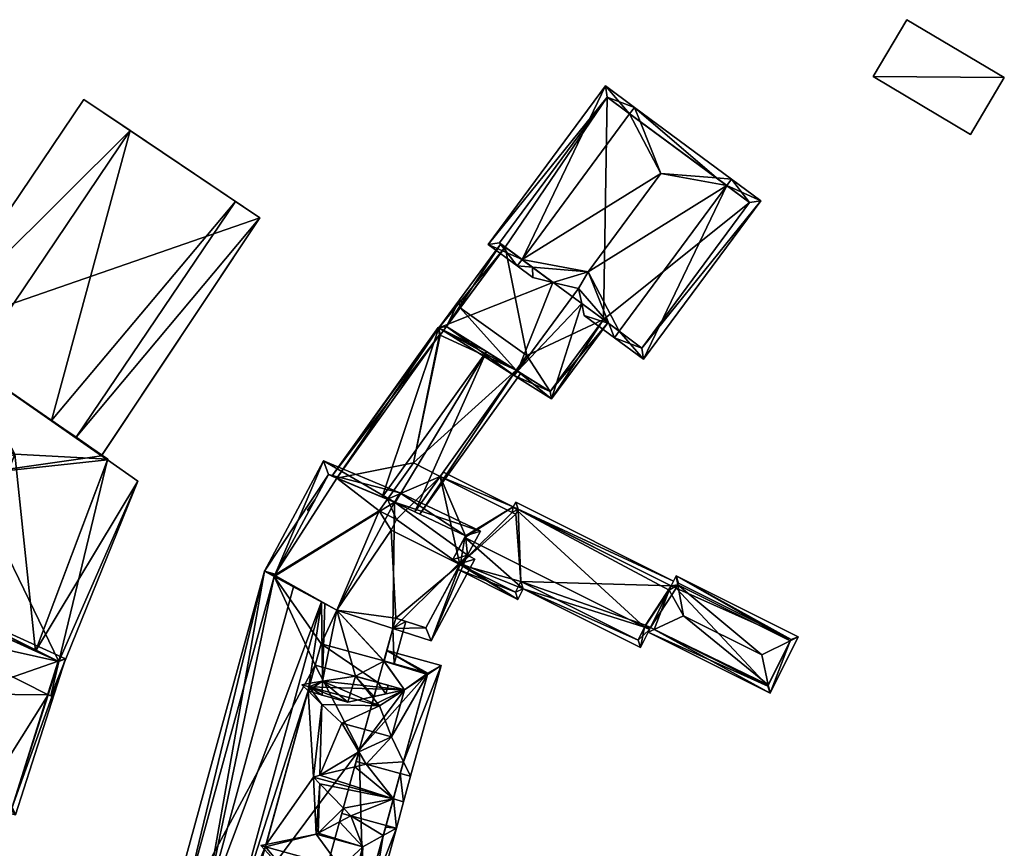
# Model space of a CAD drawing. Header units: inches. Extents: x 2523744 to 2528136, y 1148995 to 1152010.
# Tile 251 of 256: x 2527953 to 2528045, y 1151586 to 1151663. Entities that reach past the tile are written whole.
import ezdxf

# ---------------------------------------------------------------- set-up
doc = ezdxf.new("R2010")
doc.units = ezdxf.units.IN
doc.header["$MEASUREMENT"] = 0
doc.layers.add('Gebaeude Einzelhaus', color=10, linetype='Continuous')
doc.layers.add('Offenes Gebaeude', color=10, linetype='Continuous')

msp = doc.modelspace()

# ---------------------------------------------------------------- meshes
at = {"layer": 'Gebaeude Einzelhaus'}
mesh = msp.add_polyface(dxfattribs=at)
corners = [(2528008.732, 1151634.155, 382.97), (2528008.286, 1151633.551, 382.97), (2528011.023, 1151631.53, 381.549), (2528018.793, 1151647.774, 382.971), (2528021.975, 1151646.356, 381.549), (2528019.239, 1151648.378, 382.971), (2528017.82, 1151648.493, 383.859), (2528012.62, 1151648.914, 387.119), (2528005.829, 1151639.72, 387.119), (2528007.759, 1151634.873, 383.859), (2528005.477, 1151635.626, 382.97), (2528005.235, 1151636.738, 383.859), (2528004.928, 1151638.146, 384.985), (2528002.548, 1151638.722, 383.859), (2528000.628, 1151640.141, 383.859), (2528000.67, 1151639.178, 382.971), (2527999.21, 1151640.256, 382.971), (2528010.163, 1151655.083, 382.971), (2528010.69, 1151653.759, 383.86), (2528009.717, 1151654.479, 382.971), (2528007.45, 1151657.085, 381.786), (2527999.656, 1151640.859, 382.971), (2527996.499, 1151642.259, 381.786), (2528010.865, 1151632.579, 381.863), (2528020.926, 1151646.199, 381.863), (2528007.608, 1151656.036, 382.05), (2527997.548, 1151642.416, 382.05), (2528020.926, 1151646.199, 370.592), (2528007.608, 1151656.036, 370.592), (2527997.548, 1151642.416, 370.592), (2528007.263, 1151635.24, 381.24), (2528010.865, 1151632.579, 370.592), (2528007.263, 1151635.24, 370.592), (2527998.078, 1151642.025, 381.087), (2527998.078, 1151642.025, 370.592)]
mesh.append_faces([[corners[k] for k in face] for face in [(14, 16, 21), (18, 19, 17), (16, 26, 21), (25, 17, 19), (25, 20, 17), (16, 22, 26), (26, 22, 25), (25, 22, 20), (5, 3, 6), (18, 17, 6), (6, 17, 5), (5, 24, 3), (23, 1, 0), (23, 2, 1), (5, 4, 24), (24, 4, 23), (23, 4, 2), (1, 9, 0), (9, 10, 11), (9, 1, 10), (16, 14, 15), (15, 14, 13), (8, 21, 14), (14, 21, 16), (19, 18, 17), (8, 7, 21), (21, 7, 19), (19, 7, 18), (21, 22, 16), (19, 20, 21), (21, 20, 22), (19, 17, 20), (6, 18, 7), (5, 17, 6), (6, 17, 18), (13, 14, 15), (15, 14, 16), (12, 8, 13), (13, 8, 14), (11, 9, 12), (12, 9, 8), (11, 10, 9), (9, 10, 1), (0, 9, 1), (3, 8, 0), (0, 8, 9), (3, 7, 8), (3, 6, 7), (3, 5, 6), (3, 4, 5), (0, 2, 3), (3, 2, 4), (0, 1, 2)]], dxfattribs={"color": 13})
mesh.append_faces([[corners[k] for k in face] for face in [(28, 34, 29), (27, 32, 28), (28, 32, 34), (27, 31, 32), (24, 23, 27), (27, 23, 31), (33, 29, 34), (33, 26, 29), (14, 21, 13), (13, 21, 33), (33, 21, 26), (31, 30, 32), (30, 9, 11), (30, 0, 9), (31, 23, 30), (30, 23, 0), (26, 25, 29), (29, 25, 28), (3, 19, 6), (6, 19, 18), (3, 28, 19), (19, 28, 25), (3, 27, 28), (3, 24, 27)]], dxfattribs={"color": 41})
mesh = msp.add_polyface(dxfattribs=at)
corners = [(2527954.196, 1151604.258, 385.687), (2527963.762, 1151620.147, 385.687), (2527960.914, 1151622.126, 385.687), (2527956.371, 1151603.273, 385.687), (2527955.614, 1151600.062, 385.687), (2527955.381, 1151600.179, 385.687), (2527945.026, 1151627.249, 385.687), (2527943.277, 1151634.385, 385.687), (2527939.235, 1151624.127, 385.687), (2527943.358, 1151634.329, 385.687), (2527944.303, 1151625.725, 385.687), (2527947.902, 1151620.726, 385.687), (2527944.633, 1151609.04, 385.687), (2527943.339, 1151609.536, 385.687), (2527946.504, 1151607.739, 385.687), (2527952.258, 1151622.672, 385.687), (2527944.854, 1151608.486, 385.687), (2527943.201, 1151606.313, 385.687), (2527943.53, 1151606.148, 385.687), (2527947.662, 1151631.299, 385.687), (2527948.201, 1151630.963, 385.687), (2527948.186, 1151630.94, 385.687), (2527939.235, 1151624.127, 379.865), (2527936.666, 1151625.044, 379.865), (2527940.77, 1151623.377, 379.865), (2527943.277, 1151634.385, 379.865), (2527941.146, 1151636.075, 379.865), (2527940.822, 1151623.504, 379.865), (2527943.278, 1151634.387, 379.865), (2527943.302, 1151634.368, 379.865), (2527957.989, 1151624.241, 385.384), (2527960.38, 1151622.576, 385.384), (2527975.136, 1151644.746, 385.384), (2527955.678, 1151625.801, 385.384), (2527972.864, 1151646.28, 385.384), (2527943.933, 1151633.93, 385.384), (2527963.023, 1151652.921, 385.384), (2527958.714, 1151655.83, 385.384), (2527948.201, 1151630.963, 385.384), (2527952.258, 1151622.672, 388.92), (2527947.662, 1151631.299, 388.92), (2527945.026, 1151627.249, 388.92), (2527960.939, 1151622.193, 388.92), (2527944.303, 1151625.725, 388.92), (2527954.196, 1151604.258, 388.92), (2527946.504, 1151607.739, 388.92), (2527972.864, 1151646.28, 388.406), (2527955.678, 1151625.801, 388.406), (2527957.989, 1151624.241, 388.406), (2527963.023, 1151652.921, 388.406), (2527948.186, 1151630.94, 388.406), (2527963.762, 1151620.147, 370.864), (2527960.914, 1151622.126, 370.864), (2527943.358, 1151634.329, 370.865), (2527943.933, 1151633.93, 370.865), (2527943.302, 1151634.368, 370.865), (2527943.277, 1151634.385, 370.865), (2527947.902, 1151620.726, 370.864), (2527940.822, 1151623.504, 370.864), (2527943.339, 1151609.536, 370.864), (2527943.339, 1151609.536, 377.021), (2527944.633, 1151609.04, 370.864), (2527944.633, 1151609.04, 377.021), (2527944.529, 1151608.842, 377.021), (2527944.529, 1151608.842, 370.864), (2527943.201, 1151606.313, 377.021), (2527943.53, 1151606.148, 377.021), (2527955.381, 1151600.179, 370.864), (2527955.614, 1151600.062, 370.864), (2527943.201, 1151606.313, 370.864), (2527944.854, 1151608.486, 370.864), (2527943.529, 1151606.148, 370.864), (2527956.371, 1151603.273, 370.864), (2527960.344, 1151622.522, 370.864), (2527939.235, 1151624.127, 370.864), (2527936.666, 1151625.044, 370.864), (2527941.146, 1151636.075, 370.865), (2527940.77, 1151623.377, 370.864), (2527943.278, 1151634.387, 370.865), (2527975.136, 1151644.746, 370.864), (2527958.714, 1151655.83, 370.865), (2527960.344, 1151622.522, 374.139), (2527960.38, 1151622.576, 370.864), (2527960.939, 1151622.193, 370.864)]
mesh.append_faces([[corners[k] for k in face] for face in [(50, 47, 49), (49, 47, 46), (46, 47, 48), (42, 39, 44), (44, 39, 45), (39, 41, 43), (42, 40, 39), (39, 40, 41), (38, 36, 35), (35, 36, 37), (30, 32, 34), (33, 31, 30), (30, 31, 32), (26, 25, 28), (28, 25, 29), (22, 24, 27), (26, 23, 25), (25, 23, 22), (22, 23, 24), (9, 19, 20), (20, 19, 21), (9, 6, 19), (16, 17, 18), (14, 12, 16), (16, 12, 17), (10, 11, 15), (15, 11, 14), (14, 11, 12), (12, 11, 13), (6, 8, 10), (10, 8, 11), (9, 7, 6), (6, 7, 8), (4, 3, 5), (4, 1, 3), (3, 1, 0), (0, 1, 2)]], dxfattribs={"color": 13})
mesh.append_faces([[corners[k] for k in face] for face in [(46, 48, 34), (34, 48, 30), (48, 47, 30), (30, 47, 33), (20, 36, 38), (20, 49, 36), (21, 50, 20), (20, 50, 49), (49, 46, 36), (36, 46, 34), (73, 83, 52), (73, 82, 83), (42, 2, 83), (83, 2, 52), (42, 44, 2), (2, 44, 0), (45, 39, 14), (14, 39, 15), (39, 43, 15), (15, 43, 10), (6, 10, 41), (41, 10, 43), (41, 40, 6), (6, 40, 19), (40, 50, 19), (19, 50, 21), (40, 47, 50), (47, 31, 33), (31, 83, 82), (40, 42, 47), (47, 42, 31), (31, 42, 83), (73, 54, 82), (82, 54, 79), (79, 54, 80), (32, 81, 79), (79, 81, 82), (32, 31, 81), (80, 54, 37), (37, 54, 35), (36, 80, 37), (34, 79, 36), (36, 79, 80), (34, 32, 79), (75, 74, 77), (77, 74, 58), (78, 56, 76), (76, 56, 75), (75, 56, 74), (78, 55, 56), (26, 28, 76), (76, 28, 78), (77, 58, 24), (24, 58, 27), (24, 23, 77), (77, 23, 75), (23, 26, 75), (75, 26, 76), (72, 68, 67), (72, 51, 68), (72, 52, 51), (53, 56, 55), (54, 74, 53), (53, 74, 56), (54, 58, 74), (72, 57, 52), (52, 57, 73), (73, 57, 54), (54, 57, 58), (72, 61, 57), (57, 61, 59), (72, 70, 61), (61, 70, 64), (64, 70, 69), (69, 70, 71), (1, 4, 51), (51, 4, 68), (68, 4, 67), (67, 4, 5), (65, 66, 17), (17, 66, 18), (17, 63, 65), (63, 62, 64), (64, 62, 61), (17, 12, 63), (63, 12, 62), (60, 62, 13), (13, 62, 12), (60, 61, 62), (60, 59, 61), (57, 60, 11), (11, 60, 13), (57, 59, 60), (57, 27, 58), (27, 8, 22), (57, 11, 27), (27, 11, 8), (8, 7, 22), (22, 7, 25), (9, 25, 7), (25, 55, 56), (9, 53, 25), (25, 53, 55), (53, 35, 54), (35, 20, 38), (53, 9, 35), (35, 9, 20), (1, 51, 2), (2, 51, 52)]], dxfattribs={"color": 41})
mesh = msp.add_polyface(dxfattribs=at)
corners = [(2527998.078, 1151642.025, 381.087), (2527997.675, 1151642.322, 380.837), (2527991.875, 1151634.47, 380.837), (2527999.232, 1151630.434, 384.985), (2527998.934, 1151630.031, 384.985), (2528002.548, 1151638.722, 383.859), (2528004.928, 1151638.146, 384.985), (2528007.263, 1151635.24, 381.24), (2528002.418, 1151627.84, 380.72), (2528007.665, 1151634.943, 380.72), (2528005.235, 1151636.738, 383.859), (2528002.291, 1151628.511, 381.241), (2527992.598, 1151634.606, 381.087), (2527993.876, 1151636.338, 378.971), (2527992.598, 1151634.606, 378.957), (2527998.078, 1151642.025, 370.592), (2527993.876, 1151636.338, 370.592), (2527999.106, 1151630.513, 379.088), (2528002.291, 1151628.511, 370.592), (2527996.327, 1151632.261, 380.837), (2527999.107, 1151630.513, 370.592), (2528007.263, 1151635.24, 370.592), (2528000.094, 1151631.896, 370.592)]
mesh.append_faces([[corners[k] for k in face] for face in [(0, 12, 1), (1, 12, 2), (2, 12, 4), (4, 12, 3), (3, 11, 4), (4, 11, 8), (8, 11, 9), (9, 11, 7), (3, 10, 6), (4, 8, 3), (3, 8, 10), (10, 8, 7), (7, 8, 9), (5, 3, 6), (0, 2, 5), (5, 2, 3), (3, 2, 4), (0, 1, 2)]], dxfattribs={"color": 13})
mesh.append_faces([[corners[k] for k in face] for face in [(20, 22, 18), (18, 22, 21), (21, 22, 15), (15, 22, 16), (18, 7, 11), (18, 21, 7), (18, 17, 20), (19, 12, 14), (17, 3, 19), (19, 3, 12), (18, 11, 17), (17, 11, 3), (13, 15, 16), (13, 0, 15), (13, 12, 0), (13, 14, 12)]], dxfattribs={"color": 41})
mesh = msp.add_polyface(dxfattribs=at)
corners = [(2527999.106, 1151630.513, 379.088), (2527990.104, 1151617.05, 378.822), (2527999.53, 1151630.247, 378.822), (2527989.646, 1151617.267, 379.088), (2527996.327, 1151632.261, 380.837), (2527987.815, 1151618.135, 380.152), (2527986.6, 1151618.643, 380.837), (2527991.875, 1151634.47, 378.74), (2527981.895, 1151620.612, 378.712), (2527982.354, 1151620.42, 378.919), (2527992.598, 1151634.606, 378.957), (2527993.766, 1151637.03, 378.761), (2527993.876, 1151636.338, 378.971), (2527994.173, 1151636.739, 378.975), (2527979.599, 1151617.425, 378.705), (2527979.724, 1151617.335, 378.771), (2527980.276, 1151618.365, 378.707), (2527991.808, 1151634.516, 378.705), (2527981.88, 1151620.618, 378.705), (2527980.293, 1151618.396, 378.705), (2527991.99, 1151633.785, 378.95), (2527991.933, 1151633.824, 378.921), (2527993.876, 1151636.338, 370.592), (2527991.99, 1151633.785, 370.592), (2527991.933, 1151633.824, 370.592), (2527982.354, 1151620.42, 370.592), (2527989.646, 1151617.267, 377.86), (2527992.014, 1151620.584, 376.45), (2527999.107, 1151630.513, 370.592), (2527992.014, 1151620.584, 370.592), (2527989.498, 1151621.839, 370.592), (2527987.074, 1151618.445, 370.592), (2528000.094, 1151631.896, 370.592)]
mesh.append_faces([[corners[k] for k in face] for face in [(14, 16, 15), (14, 19, 16), (8, 21, 9), (8, 18, 21), (21, 18, 17), (20, 21, 7), (17, 7, 21), (11, 10, 7), (7, 10, 20), (11, 12, 10), (11, 13, 12), (1, 0, 2), (1, 3, 0), (14, 16, 19), (8, 17, 18), (8, 7, 17), (14, 15, 16), (11, 12, 13), (7, 10, 11), (11, 10, 12), (7, 4, 10), (7, 6, 4), (7, 9, 6), (7, 8, 9), (3, 4, 5), (5, 4, 6), (3, 0, 4), (3, 1, 0), (0, 1, 2)]], dxfattribs={"color": 13})
mesh.append_faces([[corners[k] for k in face] for face in [(28, 22, 32), (28, 23, 22), (28, 30, 23), (23, 30, 24), (24, 30, 25), (25, 30, 31), (28, 29, 30), (3, 27, 0), (0, 27, 28), (28, 27, 29), (3, 26, 27), (24, 9, 21), (24, 25, 9), (21, 23, 24), (21, 20, 23), (10, 23, 20), (10, 22, 23), (10, 12, 22)]], dxfattribs={"color": 41})
mesh = msp.add_polyface(dxfattribs=at)
corners = [(2527981.104, 1151622.028, 385.07), (2527975.58, 1151611.718, 385.07), (2527976.484, 1151611.233, 385.788), (2527987.748, 1151618.163, 390.443), (2527982.35, 1151608.09, 390.443), (2527988.223, 1151619.049, 390.443), (2527994.555, 1151613.216, 386.399), (2527991.154, 1151605.209, 386.019), (2527995.245, 1151612.846, 386.019), (2527987.582, 1151606.378, 387.814), (2527995.765, 1151615.474, 386.398), (2527976.515, 1151611.345, 385.77), (2527981.556, 1151620.754, 385.77), (2527990.668, 1151606.42, 386.504), (2527987.848, 1151607.343, 387.921), (2527993.895, 1151612.445, 386.505), (2527994.388, 1151615.02, 386.883), (2527993.201, 1151612.808, 386.884), (2527987.815, 1151618.135, 390.408), (2527981.022, 1151601.452, 387.508), (2527980.984, 1151600.129, 387.374), (2527983.381, 1151599.474, 386.374), (2527984.087, 1151601.904, 386.374), (2527985.832, 1151600.018, 385.488), (2527986.192, 1151601.327, 385.496), (2527986.936, 1151600.263, 385.089), (2527987.156, 1151601.062, 385.093), (2527982.35, 1151608.09, 387.74), (2527986.736, 1151603.303, 385.507), (2527987.582, 1151606.378, 385.525), (2527981.228, 1151608.691, 388.241), (2527984.403, 1151594.83, 385.458), (2527980.771, 1151592.65, 386.617), (2527984.02, 1151593.439, 385.449), (2527982.812, 1151597.513, 386.374), (2527980.959, 1151599.263, 387.286), (2527985.076, 1151593.695, 385.07), (2527982.959, 1151589.583, 385.427), (2527982.603, 1151588.292, 385.419), (2527983.67, 1151588.851, 385.07), (2527980.617, 1151587.249, 386.07), (2527980.748, 1151591.857, 386.537), (2527986.778, 1151603.325, 385.493), (2527987.848, 1151607.343, 385.531), (2527988.799, 1151607.032, 385.128), (2527987.708, 1151603.07, 385.105), (2527980.3, 1151576.159, 384.948), (2527981.286, 1151579.742, 384.969), (2527980.409, 1151579.983, 385.335), (2527969.831, 1151579.336, 386.019), (2527972.343, 1151577.61, 388.389), (2527972.609, 1151578.578, 388.389), (2527969.566, 1151578.371, 386.019), (2527980.914, 1151608.859, 388.389), (2527978.312, 1151610.254, 386.019), (2527980.323, 1151580.006, 385.373), (2527980.046, 1151580.082, 385.496), (2527978.999, 1151581.931, 386.136), (2527975.597, 1151585.698, 387.962), (2527975.731, 1151586.186, 387.962), (2527980.165, 1151592.485, 386.848), (2527980.428, 1151587.141, 386.136), (2527979.669, 1151600.535, 387.962), (2527976.515, 1151611.345, 385.384), (2527976.569, 1151611.447, 385.392), (2527976.484, 1151611.233, 385.384), (2527966.653, 1151579.171, 385.07), (2527967.881, 1151579.871, 385.384), (2527972.565, 1151578.586, 388.353), (2527980.246, 1151579.729, 385.373), (2527979.579, 1151577.306, 385.375), (2527987.582, 1151606.378, 370.592), (2527987.848, 1151607.343, 370.592), (2527990.668, 1151606.42, 370.592), (2527993.895, 1151612.445, 375.765), (2527993.848, 1151612.357, 375.676), (2527993.848, 1151612.357, 370.592), (2527993.201, 1151612.808, 375.777), (2527994.316, 1151614.886, 377.875), (2527994.388, 1151615.02, 377.822), (2527987.815, 1151618.135, 380.152), (2527989.646, 1151617.267, 379.088), (2527989.646, 1151617.267, 377.86), (2527986.6, 1151618.643, 380.837), (2527982.354, 1151620.42, 378.919), (2527981.556, 1151620.754, 370.592), (2527982.354, 1151620.42, 370.592), (2527976.515, 1151611.345, 370.592), (2527976.484, 1151611.233, 370.592), (2527986.303, 1151617.366, 370.592), (2527987.074, 1151618.445, 370.592), (2527987.428, 1151615.566, 370.592), (2527987.923, 1151616.556, 370.592), (2527982.35, 1151608.09, 370.592), (2527967.881, 1151579.871, 381.031), (2527967.881, 1151579.871, 370.592), (2527967.906, 1151579.864, 381.043), (2527967.906, 1151579.864, 370.592), (2527972.565, 1151578.586, 383.221), (2527973.996, 1151578.325, 383.885), (2527979.579, 1151577.306, 381.204), (2527980.323, 1151580.006, 380.967), (2527986.745, 1151603.335, 385.493), (2527986.744, 1151603.335, 370.592), (2527986.192, 1151601.327, 370.592), (2527985.832, 1151600.018, 375.277), (2527985.589, 1151599.135, 374.891), (2527984.446, 1151594.987, 370.592), (2527984.16, 1151593.946, 385.07), (2527982.822, 1151589.084, 385.07), (2527980.327, 1151602.935, 370.592), (2527974.476, 1151581.61, 370.592), (2527980.878, 1151604.944, 370.592), (2527978.444, 1151577.513, 370.592), (2527980.322, 1151580.007, 370.592), (2527972.565, 1151578.586, 370.592), (2527979.579, 1151577.306, 370.592)]
mesh.append_faces([[corners[k] for k in face] for face in [(29, 42, 28), (29, 45, 42), (43, 44, 29), (29, 44, 45), (31, 36, 33), (37, 39, 38), (46, 48, 47), (25, 24, 26), (25, 23, 24), (51, 50, 68), (70, 50, 51), (69, 46, 70), (70, 46, 50), (55, 48, 69), (69, 48, 46), (52, 68, 50), (52, 49, 68), (1, 67, 66), (66, 67, 52), (52, 67, 49), (1, 65, 67), (64, 63, 1), (1, 63, 65), (65, 49, 54), (49, 66, 52), (65, 1, 49), (49, 1, 66), (65, 63, 1), (1, 63, 64), (46, 51, 50), (53, 19, 30), (51, 62, 53), (53, 62, 19), (19, 62, 20), (62, 60, 35), (35, 60, 32), (60, 61, 41), (41, 61, 40), (51, 59, 62), (62, 59, 60), (60, 59, 61), (51, 58, 59), (51, 57, 58), (46, 56, 51), (51, 56, 57), (46, 55, 56), (46, 48, 55), (49, 53, 54), (49, 51, 53), (52, 50, 49), (49, 50, 51), (46, 47, 48), (45, 29, 42), (29, 45, 44), (43, 29, 44), (28, 42, 29), (40, 37, 41), (40, 38, 37), (37, 38, 39), (31, 33, 36), (35, 32, 34), (34, 32, 31), (31, 32, 33), (19, 27, 30), (27, 28, 29), (19, 22, 27), (27, 22, 28), (24, 25, 26), (22, 23, 24), (24, 23, 25), (19, 21, 22), (22, 21, 23), (19, 20, 21), (3, 12, 5), (18, 3, 5), (16, 18, 5), (5, 12, 0), (10, 16, 5), (17, 16, 6), (15, 17, 6), (6, 16, 10), (8, 15, 6), (13, 15, 7), (7, 15, 8), (14, 13, 9), (9, 13, 7), (12, 11, 1), (0, 12, 1), (1, 11, 2), (9, 3, 4), (3, 10, 5), (9, 6, 3), (3, 6, 10), (9, 7, 6), (6, 7, 8), (0, 3, 5), (0, 2, 3), (3, 2, 4), (0, 1, 2)]], dxfattribs={"color": 13})
mesh.append_faces([[corners[k] for k in face] for face in [(113, 114, 116), (97, 111, 115), (115, 111, 113), (113, 111, 114), (112, 93, 103), (103, 93, 71), (110, 88, 112), (112, 88, 93), (97, 95, 111), (111, 95, 110), (110, 95, 88), (38, 109, 37), (33, 108, 31), (104, 106, 107), (23, 105, 24), (24, 105, 104), (104, 105, 106), (71, 102, 103), (71, 29, 102), (102, 29, 28), (69, 101, 55), (69, 100, 101), (69, 70, 100), (70, 99, 100), (99, 68, 98), (70, 51, 99), (99, 51, 68), (49, 98, 68), (49, 96, 98), (96, 94, 97), (97, 94, 95), (49, 67, 96), (96, 67, 94), (94, 88, 95), (94, 65, 88), (94, 67, 65), (87, 93, 88), (93, 72, 71), (72, 76, 73), (93, 91, 72), (72, 91, 76), (87, 89, 93), (93, 89, 91), (91, 89, 92), (87, 86, 89), (89, 86, 90), (87, 85, 86), (12, 63, 11), (12, 85, 63), (63, 85, 87), (63, 65, 11), (11, 65, 2), (63, 87, 65), (65, 87, 88), (85, 84, 86), (83, 18, 80), (85, 12, 84), (84, 12, 83), (83, 12, 18), (18, 12, 3), (81, 79, 82), (80, 16, 81), (81, 16, 79), (80, 18, 16), (16, 78, 79), (16, 17, 78), (78, 17, 77), (77, 15, 74), (77, 17, 15), (75, 73, 76), (74, 13, 75), (75, 13, 73), (74, 15, 13), (43, 13, 14), (43, 73, 13), (43, 72, 73), (29, 43, 9), (9, 43, 14), (29, 72, 43), (29, 71, 72), (27, 9, 4), (27, 29, 9), (4, 30, 27), (4, 53, 30), (4, 2, 53), (53, 2, 54), (54, 2, 65)]], dxfattribs={"color": 41})
mesh = msp.add_polyface(dxfattribs=at)
corners = [(2528024.728, 1151605.205, 376.745), (2528022.841, 1151600.31, 376.432), (2528025.473, 1151605.575, 376.432), (2528022.675, 1151601.095, 376.744), (2528022.084, 1151603.894, 377.855), (2528012.013, 1151606.281, 376.681), (2528011.433, 1151606.011, 376.432), (2528014.753, 1151607.558, 377.855), (2528014.215, 1151610.461, 376.745), (2528014.064, 1151611.278, 376.432), (2528013.605, 1151610.359, 376.432), (2528013.401, 1151609.951, 376.432), (2528011.656, 1151606.46, 376.432), (2528024.728, 1151605.206, 376.745), (2528022.618, 1151600.981, 376.68), (2528024.801, 1151605.351, 376.668), (2528014.288, 1151610.606, 376.668), (2528014.053, 1151610.135, 376.745), (2527998.843, 1151617.728, 376.276), (2528013.829, 1151610.806, 376.097), (2527999.07, 1151618.184, 376.097), (2528013.605, 1151610.359, 376.272), (2527992.014, 1151620.584, 376.45), (2527992.308, 1151620.994, 376.276), (2527994.388, 1151615.02, 377.822), (2527994.316, 1151614.886, 377.875), (2528011.113, 1151606.491, 377.875), (2527989.646, 1151617.267, 377.86), (2528011.656, 1151606.46, 377.8), (2528011.56, 1151606.268, 377.875), (2527999.276, 1151609.085, 375.231), (2527993.895, 1151612.445, 375.765), (2527993.848, 1151612.357, 375.676), (2527999.771, 1151610.075, 376.216), (2527993.201, 1151612.808, 375.777), (2527993.612, 1151611.916, 375.231), (2528010.726, 1151604.599, 376.216), (2527999.548, 1151610.746, 376.661), (2528010.503, 1151605.27, 376.661), (2527999.053, 1151609.756, 375.676), (2528011.209, 1151606.683, 377.8), (2527998.744, 1151617.226, 376.449), (2527999.291, 1151617.508, 376.275), (2527999.066, 1151617.056, 376.452), (2528011.656, 1151606.46, 370.592), (2528022.618, 1151600.981, 370.592), (2528024.801, 1151605.351, 370.592), (2528014.288, 1151610.606, 370.592), (2528014.053, 1151610.135, 370.592), (2528013.605, 1151610.359, 370.592), (2527999.291, 1151617.508, 370.592), (2527999.066, 1151617.056, 370.592), (2527998.744, 1151617.226, 370.592), (2527992.014, 1151620.584, 370.592), (2527993.848, 1151612.357, 370.592), (2527999.053, 1151609.756, 370.592), (2527999.548, 1151610.746, 370.592), (2528010.503, 1151605.27, 370.592), (2528011.209, 1151606.683, 370.592), (2527987.428, 1151615.566, 370.592), (2527987.923, 1151616.556, 370.592), (2527987.074, 1151618.445, 370.592), (2527986.303, 1151617.366, 370.592), (2527989.498, 1151621.839, 370.592)]
mesh.append_faces([[corners[k] for k in face] for face in [(18, 22, 23), (18, 41, 22), (21, 42, 19), (19, 42, 20), (20, 42, 18), (18, 42, 41), (41, 42, 43), (29, 40, 28), (29, 26, 40), (39, 35, 32), (39, 30, 35), (39, 33, 30), (33, 38, 36), (36, 38, 29), (29, 38, 26), (39, 37, 33), (33, 37, 38), (26, 36, 29), (25, 33, 26), (26, 33, 36), (30, 32, 35), (34, 31, 25), (25, 31, 33), (33, 31, 30), (30, 31, 32), (11, 26, 28), (28, 26, 29), (24, 22, 27), (21, 18, 11), (11, 18, 26), (26, 18, 25), (25, 18, 24), (24, 18, 22), (22, 18, 23), (21, 19, 18), (18, 19, 20), (5, 6, 12), (8, 9, 16), (9, 8, 10), (10, 8, 17), (13, 15, 2), (2, 15, 9), (9, 15, 16), (14, 3, 1), (6, 14, 1), (6, 5, 14), (1, 13, 2), (1, 3, 13), (5, 12, 6), (8, 11, 7), (7, 11, 5), (5, 11, 12), (8, 10, 11), (8, 9, 10), (8, 0, 9), (9, 0, 2), (7, 4, 8), (8, 4, 0), (5, 3, 7), (7, 3, 4), (5, 1, 3), (5, 6, 1), (3, 0, 4), (3, 1, 0), (0, 1, 2)]], dxfattribs={"color": 13})
mesh.append_faces([[corners[k] for k in face] for face in [(54, 56, 55), (56, 58, 57), (56, 49, 58), (58, 49, 44), (56, 50, 49), (54, 51, 56), (56, 51, 50), (54, 52, 51), (54, 53, 52), (53, 61, 63), (54, 60, 53), (53, 60, 61), (61, 60, 62), (54, 59, 60), (12, 58, 44), (28, 40, 12), (12, 40, 58), (26, 38, 40), (40, 38, 58), (58, 38, 57), (38, 37, 57), (57, 37, 56), (37, 39, 56), (56, 39, 55), (55, 39, 54), (54, 39, 32), (22, 41, 53), (53, 41, 52), (41, 51, 52), (41, 43, 51), (43, 42, 51), (51, 42, 50), (42, 21, 50), (50, 21, 49), (12, 11, 28), (45, 48, 46), (46, 48, 47), (45, 44, 48), (48, 44, 49), (10, 21, 11), (48, 21, 17), (17, 21, 10), (48, 49, 21), (17, 8, 48), (16, 47, 48), (8, 16, 48), (16, 15, 47), (47, 15, 46), (15, 13, 46), (3, 45, 13), (13, 45, 46), (3, 14, 45), (5, 45, 14), (5, 44, 45), (5, 12, 44)]], dxfattribs={"color": 41})
mesh = msp.add_polyface(dxfattribs=at)
corners = [(2527951.67, 1151589.624, 392.009), (2527949.364, 1151589.658, 391.931), (2527952.316, 1151588.956, 391.931), (2527949.068, 1151590.141, 391.994), (2527945.438, 1151596.064, 392.761), (2527947.453, 1151587.373, 391.994), (2527947.618, 1151586.661, 391.931), (2527952.017, 1151589.661, 391.983), (2527956.983, 1151603.544, 391.931), (2527956.298, 1151603.306, 391.991), (2527947.519, 1151600.256, 392.761), (2527944.644, 1151609.13, 391.931), (2527944.854, 1151608.486, 391.991), (2527944.853, 1151608.484, 391.991), (2527936.188, 1151593.186, 391.989), (2527935.491, 1151592.969, 391.931), (2527949.119, 1151590.23, 392.009), (2527949.068, 1151590.142, 391.994), (2527956.371, 1151603.273, 391.983), (2527951.981, 1151589.55, 391.981), (2527936.181, 1151593.174, 391.988), (2527947.425, 1151587.325, 391.988), (2527954.196, 1151604.258, 388.92), (2527956.371, 1151603.273, 385.687), (2527954.196, 1151604.258, 385.687), (2527946.504, 1151607.739, 388.92), (2527944.854, 1151608.486, 385.687), (2527946.504, 1151607.739, 385.687), (2527938.788, 1151597.777, 390.021), (2527936.412, 1151593.582, 389.12), (2527936.181, 1151593.174, 370.864), (2527943.53, 1151606.148, 385.687), (2527940.888, 1151601.483, 389.417), (2527940.887, 1151601.483, 377.021), (2527943.53, 1151606.148, 377.021), (2527936.412, 1151593.582, 370.864), (2527936.181, 1151593.174, 389.033), (2527947.425, 1151587.325, 370.864), (2527949.119, 1151590.23, 370.864), (2527951.981, 1151589.55, 370.864), (2527955.381, 1151600.179, 370.864), (2527955.381, 1151600.179, 385.687), (2527943.529, 1151606.148, 370.864), (2527956.371, 1151603.273, 370.864), (2527944.854, 1151608.486, 370.864), (2527942.92, 1151600.301, 370.864), (2527938.354, 1151592.453, 370.864), (2527940.887, 1151601.483, 370.864)]
mesh.append_faces([[corners[k] for k in face] for face in [(5, 6, 21), (15, 14, 20), (15, 20, 6), (6, 20, 21), (11, 13, 14), (11, 12, 13), (11, 14, 15), (18, 9, 8), (8, 9, 11), (11, 9, 12), (7, 2, 19), (0, 19, 2), (2, 7, 8), (8, 7, 18), (17, 16, 1), (17, 1, 5), (5, 1, 6), (0, 1, 16), (0, 2, 1), (14, 5, 4), (14, 6, 5), (14, 15, 6), (13, 4, 10), (12, 11, 13), (13, 11, 4), (4, 11, 14), (14, 11, 15), (9, 12, 10), (10, 12, 13), (8, 11, 9), (9, 11, 12), (7, 0, 2), (7, 4, 0), (7, 10, 4), (7, 9, 10), (7, 8, 9), (7, 2, 8), (5, 3, 4), (6, 1, 5), (5, 1, 3), (3, 0, 4), (3, 1, 0), (0, 1, 2)]], dxfattribs={"color": 13})
mesh.append_faces([[corners[k] for k in face] for face in [(42, 45, 47), (46, 30, 35), (46, 37, 30), (45, 38, 46), (46, 38, 37), (42, 40, 45), (45, 40, 38), (38, 40, 39), (44, 43, 42), (42, 43, 40), (7, 19, 39), (39, 41, 7), (7, 41, 18), (18, 41, 23), (39, 40, 41), (0, 39, 19), (0, 38, 39), (0, 16, 38), (16, 17, 38), (5, 37, 17), (17, 37, 38), (5, 21, 37), (21, 36, 37), (37, 36, 30), (21, 20, 36), (14, 36, 20), (14, 30, 36), (30, 29, 35), (32, 31, 33), (33, 31, 34), (28, 13, 32), (32, 13, 31), (31, 13, 26), (30, 14, 29), (29, 14, 28), (28, 14, 13), (26, 13, 12), (12, 25, 26), (26, 25, 27), (12, 22, 25), (22, 23, 24), (22, 18, 23), (12, 9, 22), (22, 9, 18)]], dxfattribs={"color": 41})
mesh = msp.add_polyface(dxfattribs=at)
corners = [(2527985.156, 1151577.643, 385.07), (2527987.911, 1151587.688, 385.07), (2527986.691, 1151587.014, 385.484), (2527984.429, 1151578.88, 385.496), (2527984.765, 1151585.951, 386.136), (2527983.336, 1151580.741, 386.136), (2527980.057, 1151579.042, 385.07), (2527980.246, 1151579.729, 385.373), (2527980.046, 1151580.082, 385.496), (2527978.999, 1151581.931, 386.136), (2527987.63, 1151590.437, 386.848), (2527988.593, 1151590.173, 386.848), (2527986.948, 1151587.952, 385.07), (2527980.748, 1151591.857, 386.537), (2527980.165, 1151592.485, 386.848), (2527982.959, 1151589.583, 385.427), (2527983.67, 1151588.851, 385.07), (2527982.822, 1151589.084, 385.07), (2527980.617, 1151587.249, 386.07), (2527980.428, 1151587.141, 386.136), (2527982.603, 1151588.292, 385.419), (2527980.771, 1151592.65, 386.617), (2527984.02, 1151593.439, 385.449), (2527988.282, 1151592.815, 385.07), (2527985.076, 1151593.695, 385.07), (2527989.245, 1151592.551, 385.07), (2527984.16, 1151593.946, 385.07), (2527988.584, 1151593.916, 385.552), (2527992.086, 1151602.906, 385.07), (2527990.821, 1151602.071, 385.552), (2527987.458, 1151596.239, 386.374), (2527988.666, 1151600.648, 386.374), (2527984.403, 1151594.83, 385.458), (2527982.812, 1151597.513, 386.374), (2527987.01, 1151604.299, 385.07), (2527986.745, 1151603.335, 385.493), (2527986.736, 1151603.303, 385.507), (2527984.087, 1151601.904, 386.374), (2527986.343, 1151599.124, 388.27), (2527981.022, 1151601.452, 387.508), (2527979.776, 1151600.925, 388.27), (2527979.866, 1151601.252, 387.962), (2527979.08, 1151601.116, 388.27), (2527980.959, 1151599.263, 387.286), (2527979.669, 1151600.535, 387.962), (2527982.705, 1151584.04, 388.151), (2527975.672, 1151585.97, 388.151), (2527975.731, 1151586.186, 387.962), (2527975.246, 1151586.087, 388.151), (2527975.597, 1151585.698, 387.962), (2527984.456, 1151578.873, 385.484), (2527986.901, 1151587.781, 385.145), (2527990.858, 1151602.206, 385.493), (2527986.778, 1151603.325, 385.493), (2527986.192, 1151601.327, 385.496), (2527988.666, 1151600.648, 370.592), (2527986.192, 1151601.327, 370.592), (2527980.984, 1151600.129, 387.374), (2527983.381, 1151599.474, 386.374), (2527985.832, 1151600.018, 375.277), (2527985.832, 1151600.018, 385.488), (2527985.589, 1151599.135, 374.891), (2527984.446, 1151594.987, 370.592), (2527974.476, 1151581.61, 370.592), (2527980.327, 1151602.935, 370.592), (2527980.323, 1151580.006, 385.373), (2527980.902, 1151579.847, 380.686), (2527980.323, 1151580.006, 380.967), (2527984.442, 1151578.877, 378.214), (2527980.902, 1151579.847, 378.075), (2527984.456, 1151578.873, 378.214), (2527984.833, 1151580.245, 377.523), (2527984.832, 1151580.245, 370.592), (2527990.858, 1151602.206, 370.592), (2527986.744, 1151603.335, 370.592), (2527980.878, 1151604.944, 370.592), (2527980.322, 1151580.007, 370.592), (2527984.456, 1151578.873, 370.592)]
mesh.append_faces([[corners[k] for k in face] for face in [(8, 3, 7), (7, 3, 6), (6, 3, 0), (48, 46, 49), (46, 48, 47), (40, 44, 42), (40, 42, 41), (29, 52, 28), (35, 34, 53), (53, 34, 52), (52, 34, 28), (25, 23, 27), (29, 28, 27), (27, 28, 25), (11, 23, 25), (11, 10, 23), (51, 12, 1), (1, 2, 51), (1, 10, 11), (1, 12, 10), (0, 3, 50), (0, 50, 1), (1, 50, 2), (4, 45, 5), (38, 30, 31), (9, 46, 49), (49, 46, 48), (9, 45, 46), (9, 5, 45), (46, 47, 48), (46, 19, 47), (46, 45, 19), (19, 45, 4), (43, 40, 44), (44, 40, 42), (33, 38, 43), (43, 38, 40), (33, 30, 38), (40, 41, 42), (40, 39, 41), (40, 38, 39), (39, 38, 37), (37, 38, 31), (29, 36, 31), (31, 36, 37), (29, 35, 36), (29, 34, 35), (29, 28, 34), (27, 23, 25), (27, 24, 23), (24, 32, 26), (27, 30, 24), (24, 30, 32), (32, 30, 33), (27, 29, 30), (30, 29, 31), (25, 28, 27), (27, 28, 29), (22, 24, 26), (23, 11, 25), (22, 10, 24), (24, 10, 23), (23, 10, 11), (22, 21, 10), (10, 21, 14), (20, 16, 17), (16, 2, 12), (12, 2, 1), (20, 4, 16), (16, 4, 2), (20, 18, 4), (4, 18, 19), (16, 15, 17), (12, 10, 16), (16, 10, 15), (15, 10, 13), (13, 10, 14), (12, 1, 10), (10, 1, 11), (7, 5, 8), (8, 5, 9), (6, 3, 7), (7, 3, 5), (6, 0, 3), (3, 4, 5), (0, 2, 3), (3, 2, 4), (0, 1, 2)]], dxfattribs={"color": 13})
mesh.append_faces([[corners[k] for k in face] for face in [(62, 76, 63), (62, 72, 76), (76, 72, 77), (62, 73, 72), (74, 56, 75), (75, 56, 64), (62, 55, 73), (73, 55, 74), (74, 55, 56), (53, 74, 35), (53, 73, 74), (53, 52, 73), (12, 23, 10), (23, 73, 27), (27, 73, 29), (29, 73, 52), (23, 72, 73), (2, 71, 51), (51, 71, 12), (12, 71, 23), (23, 71, 72), (2, 50, 71), (71, 50, 70), (68, 50, 3), (68, 70, 50), (3, 66, 68), (68, 66, 69), (3, 65, 66), (66, 65, 67), (3, 8, 65), (62, 56, 55), (62, 64, 56), (62, 63, 64), (55, 62, 61), (46, 47, 49), (55, 61, 59), (58, 31, 60), (60, 31, 59), (59, 31, 55), (58, 40, 31), (58, 57, 40), (40, 57, 44), (31, 39, 37), (31, 40, 39), (39, 40, 41), (54, 55, 56), (37, 31, 54), (54, 31, 55), (55, 54, 56), (55, 31, 54), (54, 31, 37)]], dxfattribs={"color": 41})
at = {"layer": 'Offenes Gebaeude'}
mesh = msp.add_polyface(dxfattribs=at)
corners = [(2528032.471, 1151657.954, 379.247), (2528044.733, 1151657.87, 379.247), (2528035.635, 1151663.278, 379.247), (2528041.569, 1151652.547, 379.247), (2528032.471, 1151657.954, 379.147), (2528035.635, 1151663.278, 379.147), (2528041.569, 1151652.547, 379.147), (2528044.733, 1151657.87, 379.147)]
mesh.append_faces([[corners[k] for k in face] for face in [(3, 1, 0), (0, 1, 2)]], dxfattribs={"color": 13})
mesh.append_faces([[corners[k] for k in face] for face in [(4, 7, 6), (5, 7, 4), (2, 7, 5), (1, 7, 2), (6, 7, 3), (3, 7, 1), (4, 6, 0), (0, 6, 3), (5, 4, 2), (2, 4, 0)]], dxfattribs={"color": 41})

doc.saveas('drawing.dxf')
